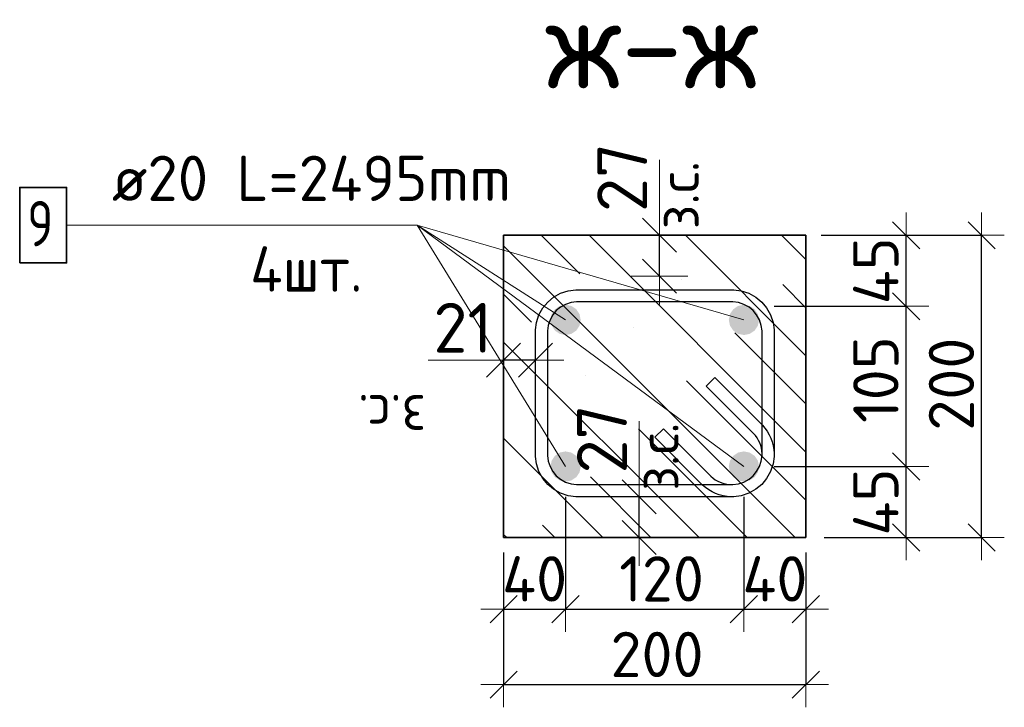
# Model space of a CAD drawing. Header units: metres. Extents: x -38 to 98, y -15 to 21.
# Tile 141 of 147: x 88.629 to 89.281, y -6.746 to -6.291. Entities that reach past the tile are written whole.
import ezdxf

# ---------------------------------------------------------------- set-up
doc = ezdxf.new("R2010")
doc.units = ezdxf.units.M
doc.header["$PDMODE"] = 65
for name, color, linetype, lineweight in [('XR$5$Арм.стержн. Хомут', 240, 'Continuous', 35), ('XR$5$Арм.стержн.горизонт. 1', 180, 'Continuous', 35), ('XR$5$Размерная линия (1)', 7, 'Continuous', 13), ('XR$5$Размерная линия_ общее', 7, 'Continuous', 13)]:
    doc.layers.add(name, color=color, linetype=linetype, lineweight=lineweight)
doc.layers.add('XR$5$Арм.стержн.Доп. Арм верхн.зоны Х', color=7, linetype='Continuous', lineweight=35, true_color=0x8c8cff)
doc.styles.add('ISOCPEUR', font='txt')
doc.dimstyles.new('DIMSTYLE_11', dxfattribs={"dimtxt": 0.033, "dimasz": 0.0375, "dimexe": 0, "dimexo": 0, "dimgap": 0.0165, "dimtad": 2, "dimdec": 0, "dimlfac": 1000, "dimrnd": 1, "dimzin": 12, "dimdsep": 46, "dimtxsty": 'ISOCPEUR', "dimblk1": 'ALL_ML_STRICH', "dimblk2": 'ALL_ML_STRICH', "dimsah": 1, "dimcen": 0, "dimclrd": 7, "dimclre": 256, "dimclrt": 7, "dimadec": 0, "dimazin": 0, "dimtfac": 1, "dimtdec": 0, "dimtix": 1, "dimtmove": 2, "dimatfit": 3, "dimfxl": 0, "dimtvp": 1.2, "dimtzin": 0, "dimlwd": 0, "dimlwe": -3, "dimarcsym": 0})
doc.dimstyles.new('DIMSTYLE_23', dxfattribs={"dimtxt": 0.03, "dimasz": 0.03, "dimexe": 0, "dimexo": 0, "dimgap": 0.015, "dimtad": 2, "dimdec": 0, "dimlfac": 1000, "dimrnd": 5, "dimzin": 12, "dimdsep": 46, "dimtxsty": 'ISOCPEUR', "dimblk1": 'ALL_ML_STRICH', "dimblk2": 'ALL_ML_STRICH', "dimsah": 1, "dimcen": 0, "dimclrd": 7, "dimclre": 256, "dimclrt": 7, "dimadec": 0, "dimazin": 0, "dimtfac": 1, "dimtdec": 0, "dimtix": 1, "dimtmove": 2, "dimatfit": 3, "dimfxl": 0, "dimtvp": 1.2, "dimtzin": 0, "dimlwd": 0, "dimlwe": -3, "dimarcsym": 0})
doc.dimstyles.new('DIMSTYLE_24', dxfattribs={"dimtxt": 0.03, "dimasz": 0.03, "dimexe": 0, "dimexo": 0, "dimgap": 0.015, "dimtad": 2, "dimdec": 0, "dimlfac": 1000, "dimrnd": 5, "dimzin": 12, "dimdsep": 46, "dimtxsty": 'ISOCPEUR', "dimblk1": 'ALL_ML_STRICH', "dimblk2": 'ALL_ML_STRICH', "dimsah": 1, "dimcen": 0, "dimclrd": 7, "dimclre": 256, "dimclrt": 7, "dimadec": 0, "dimazin": 0, "dimtfac": 1, "dimtdec": 0, "dimtix": 1, "dimtmove": 2, "dimatfit": 3, "dimfxl": 0, "dimtzin": 0, "dimlwd": 0, "dimlwe": -3, "dimarcsym": 0})

# ---------------------------------------------------------------- blocks, each defined once
blk = doc.blocks.new('ALL_ML_STRICH')
at = {"color": 0, "linetype": 'ByBlock', "lineweight": -2}
for p, q in [((0, -0.5), (0, 0.5)), ((-0.3, -0.3), (0.3, 0.3)), ((-1, 0), (0.5, 0))]:
    blk.add_line(p, q, dxfattribs=at)
blk = doc.blocks.new('*D860')
at = {"layer": 'DEFPOINTS', "color": 7, "linetype": 'Continuous', "lineweight": 13, "transparency": 33554687}
for p in [(88.97066, -6.51651), (88.97066, -6.53398), (88.94966, -6.55649)]:
    blk.add_point(p, dxfattribs=at)
at = {"layer": 'XR$5$Размерная линия_ общее', "color": 253, "linetype": 'Continuous', "lineweight": -2, "true_color": 0xa0a0a0, "transparency": 33554687}
for p, q in [((88.94966, -6.53649), (88.94966, -6.51651)), ((88.97066, -6.51651), (88.97066, -6.51651))]:
    blk.add_line(p, q, dxfattribs=at)
at = {"layer": 'XR$5$Размерная линия_ общее', "color": 7, "linetype": 'Continuous', "lineweight": -2, "transparency": 33554687}
blk.add_line((88.97066, -6.51651), (88.94966, -6.51651), dxfattribs=at)
at = {"layer": 'XR$5$Размерная линия_ общее', "color": 7, "linetype": 'Continuous', "lineweight": 13, "transparency": 33554687, "xscale": 0.0375, "yscale": 0.0375, "zscale": 0.0375}
for p, rotation in [((88.94966, -6.51651), 180), ((88.97066, -6.51651), 360)]:
    blk.add_blockref('ALL_ML_STRICH', p, dxfattribs=dict(at, rotation=rotation))
at = {"layer": 'XR$5$Размерная линия_ общее', "color": 7, "linetype": 'Continuous', "lineweight": 13, "transparency": 33554687, "insert": (88.92271, -6.49501), "char_height": 0.033, "width": 0.066, "attachment_point": 5, "style": 'ISOCPEUR'}
blk.add_mtext('\\A1;{21}', dxfattribs=at)
at = {"layer": 'XR$5$Размерная линия_ общее', "color": 7, "linetype": 'Continuous', "lineweight": 13, "transparency": 33554687, "insert": (88.89836, -6.56639), "char_height": 0.027, "width": 0.00135, "attachment_point": 1, "rotation": 180, "line_spacing_factor": 0.60241, "style": 'ISOCPEUR'}
blk.add_mtext('з.с.', dxfattribs=at)
blk = doc.blocks.new('*D861')
at = {"layer": 'DEFPOINTS', "color": 7, "linetype": 'Continuous', "lineweight": 13, "transparency": 33554687}
for p in [(89.07935, -6.6068), (89.03936, -6.6338), (89.05217, -6.6338)]:
    blk.add_point(p, dxfattribs=at)
at = {"layer": 'XR$5$Размерная линия_ общее', "color": 253, "linetype": 'Continuous', "lineweight": -2, "true_color": 0xa0a0a0, "transparency": 33554687}
for p, q in [((89.05935, -6.6068), (89.03936, -6.6068)), ((89.03936, -6.6338), (89.03936, -6.6338))]:
    blk.add_line(p, q, dxfattribs=at)
at = {"layer": 'XR$5$Размерная линия_ общее', "color": 7, "linetype": 'Continuous', "lineweight": -2, "transparency": 33554687}
blk.add_line((89.03936, -6.6338), (89.03936, -6.6068), dxfattribs=at)
at = {"layer": 'XR$5$Размерная линия_ общее', "color": 7, "linetype": 'Continuous', "lineweight": 13, "transparency": 33554687, "xscale": 0.0375, "yscale": 0.0375, "zscale": 0.0375}
for p, rotation in [((89.03936, -6.6068), 90), ((89.03936, -6.6338), 270)]:
    blk.add_blockref('ALL_ML_STRICH', p, dxfattribs=dict(at, rotation=rotation))
at = {"layer": 'XR$5$Размерная линия_ общее', "color": 7, "linetype": 'Continuous', "lineweight": 13, "transparency": 33554687, "insert": (89.01472, -6.56863), "char_height": 0.033, "width": 0.066, "attachment_point": 5, "rotation": 90, "style": 'ISOCPEUR'}
blk.add_mtext('\\A1;{27}', dxfattribs=at)
at = {"layer": 'XR$5$Размерная линия_ общее', "color": 7, "linetype": 'Continuous', "lineweight": 13, "transparency": 33554687, "insert": (89.03838, -6.60278), "char_height": 0.027, "width": 0.00135, "attachment_point": 1, "rotation": 90, "line_spacing_factor": 0.60241, "style": 'ISOCPEUR'}
blk.add_mtext('з.с.', dxfattribs=at)
blk = doc.blocks.new('*D862')
at = {"layer": 'DEFPOINTS', "color": 7, "linetype": 'Continuous', "lineweight": 13, "transparency": 33554687}
for p in [(89.09274, -6.4338), (89.05275, -6.4608), (89.06556, -6.4608)]:
    blk.add_point(p, dxfattribs=at)
at = {"layer": 'XR$5$Размерная линия_ общее', "color": 253, "linetype": 'Continuous', "lineweight": -2, "true_color": 0xa0a0a0, "transparency": 33554687}
for p, q in [((89.07274, -6.4338), (89.05275, -6.4338)), ((89.05275, -6.4608), (89.05275, -6.4608))]:
    blk.add_line(p, q, dxfattribs=at)
at = {"layer": 'XR$5$Размерная линия_ общее', "color": 7, "linetype": 'Continuous', "lineweight": -2, "transparency": 33554687}
blk.add_line((89.05275, -6.4608), (89.05275, -6.4338), dxfattribs=at)
at = {"layer": 'XR$5$Размерная линия_ общее', "color": 7, "linetype": 'Continuous', "lineweight": 13, "transparency": 33554687, "xscale": 0.0375, "yscale": 0.0375, "zscale": 0.0375}
for p, rotation in [((89.05275, -6.4338), 90), ((89.05275, -6.4608), 270)]:
    blk.add_blockref('ALL_ML_STRICH', p, dxfattribs=dict(at, rotation=rotation))
at = {"layer": 'XR$5$Размерная линия_ общее', "color": 7, "linetype": 'Continuous', "lineweight": 13, "transparency": 33554687, "insert": (89.02811, -6.39563), "char_height": 0.033, "width": 0.066, "attachment_point": 5, "rotation": 90, "style": 'ISOCPEUR'}
blk.add_mtext('\\A1;{27}', dxfattribs=at)
at = {"layer": 'XR$5$Размерная линия_ общее', "color": 7, "linetype": 'Continuous', "lineweight": 13, "transparency": 33554687, "insert": (89.05177, -6.42978), "char_height": 0.027, "width": 0.00135, "attachment_point": 1, "rotation": 90, "line_spacing_factor": 0.60241, "style": 'ISOCPEUR'}
blk.add_mtext('з.с.', dxfattribs=at)
blk = doc.blocks.new('*D863')
at = {"layer": 'DEFPOINTS', "color": 7, "linetype": 'Continuous', "lineweight": 13, "transparency": 33554687}
for p in [(89.10866, -6.5868), (89.14966, -6.6338), (89.21595, -6.6338)]:
    blk.add_point(p, dxfattribs=at)
at = {"layer": 'XR$5$Размерная линия (1)', "color": 9, "linetype": 'Continuous', "lineweight": -2, "true_color": 0xc7c7c7, "transparency": 33554687}
for p, q in [((89.12866, -6.5868), (89.21595, -6.5868)), ((89.16966, -6.6338), (89.21595, -6.6338))]:
    blk.add_line(p, q, dxfattribs=at)
at = {"layer": 'XR$5$Размерная линия (1)', "color": 7, "linetype": 'Continuous', "lineweight": -2, "transparency": 33554687}
blk.add_line((89.21595, -6.6338), (89.21595, -6.5868), dxfattribs=at)
at = {"layer": 'XR$5$Размерная линия (1)', "color": 7, "linetype": 'Continuous', "lineweight": 13, "transparency": 33554687, "xscale": 0.03, "yscale": 0.03, "zscale": 0.03}
for p, rotation in [((89.21595, -6.5868), 90), ((89.21595, -6.6338), 270)]:
    blk.add_blockref('ALL_ML_STRICH', p, dxfattribs=dict(at, rotation=rotation))
at = {"layer": 'XR$5$Размерная линия (1)', "color": 7, "linetype": 'Continuous', "lineweight": 13, "transparency": 33554687, "insert": (89.19595, -6.6103), "char_height": 0.03, "width": 0.06, "attachment_point": 5, "rotation": 90, "style": 'ISOCPEUR'}
blk.add_mtext('\\A1;{45}', dxfattribs=at)
blk = doc.blocks.new('*D864')
at = {"layer": 'DEFPOINTS', "color": 7, "linetype": 'Continuous', "lineweight": 13, "transparency": 33554687}
for p in [(89.10866, -6.4808), (89.10866, -6.5868), (89.21595, -6.5868)]:
    blk.add_point(p, dxfattribs=at)
at = {"layer": 'XR$5$Размерная линия (1)', "color": 9, "linetype": 'Continuous', "lineweight": -2, "true_color": 0xc7c7c7, "transparency": 33554687}
for p, q in [((89.12866, -6.4808), (89.21595, -6.4808)), ((89.12866, -6.5868), (89.21595, -6.5868))]:
    blk.add_line(p, q, dxfattribs=at)
at = {"layer": 'XR$5$Размерная линия (1)', "color": 7, "linetype": 'Continuous', "lineweight": -2, "transparency": 33554687}
blk.add_line((89.21595, -6.5868), (89.21595, -6.4808), dxfattribs=at)
at = {"layer": 'XR$5$Размерная линия (1)', "color": 7, "linetype": 'Continuous', "lineweight": 13, "transparency": 33554687, "xscale": 0.03, "yscale": 0.03, "zscale": 0.03}
for p, rotation in [((89.21595, -6.4808), 90), ((89.21595, -6.5868), 270)]:
    blk.add_blockref('ALL_ML_STRICH', p, dxfattribs=dict(at, rotation=rotation))
at = {"layer": 'XR$5$Размерная линия (1)', "color": 7, "linetype": 'Continuous', "lineweight": 13, "transparency": 33554687, "insert": (89.19595, -6.5293), "char_height": 0.03, "width": 0.09, "attachment_point": 5, "rotation": 90, "style": 'ISOCPEUR'}
blk.add_mtext('\\A1;{105}', dxfattribs=at)
blk = doc.blocks.new('*D865')
at = {"layer": 'DEFPOINTS', "color": 7, "linetype": 'Continuous', "lineweight": 13, "transparency": 33554687}
for p in [(89.14966, -6.4338), (89.10866, -6.4808), (89.21595, -6.4808)]:
    blk.add_point(p, dxfattribs=at)
at = {"layer": 'XR$5$Размерная линия (1)', "color": 9, "linetype": 'Continuous', "lineweight": -2, "true_color": 0xc7c7c7, "transparency": 33554687}
for p, q in [((89.16966, -6.4338), (89.21595, -6.4338)), ((89.12866, -6.4808), (89.21595, -6.4808))]:
    blk.add_line(p, q, dxfattribs=at)
at = {"layer": 'XR$5$Размерная линия (1)', "color": 7, "linetype": 'Continuous', "lineweight": -2, "transparency": 33554687}
blk.add_line((89.21595, -6.4808), (89.21595, -6.4338), dxfattribs=at)
at = {"layer": 'XR$5$Размерная линия (1)', "color": 7, "linetype": 'Continuous', "lineweight": 13, "transparency": 33554687, "xscale": 0.03, "yscale": 0.03, "zscale": 0.03}
for p, rotation in [((89.21595, -6.4338), 90), ((89.21595, -6.4808), 270)]:
    blk.add_blockref('ALL_ML_STRICH', p, dxfattribs=dict(at, rotation=rotation))
at = {"layer": 'XR$5$Размерная линия (1)', "color": 7, "linetype": 'Continuous', "lineweight": 13, "transparency": 33554687, "insert": (89.19595, -6.4573), "char_height": 0.03, "width": 0.06, "attachment_point": 5, "rotation": 90, "style": 'ISOCPEUR'}
blk.add_mtext('\\A1;{45}', dxfattribs=at)
blk = doc.blocks.new('*D866')
at = {"layer": 'DEFPOINTS', "color": 7, "linetype": 'Continuous', "lineweight": 13, "transparency": 33554687}
for p in [(88.99066, -6.5868), (88.94966, -6.6338), (88.94966, -6.68114)]:
    blk.add_point(p, dxfattribs=at)
at = {"layer": 'XR$5$Размерная линия (1)', "color": 9, "linetype": 'Continuous', "lineweight": -2, "true_color": 0xc7c7c7, "transparency": 33554687}
for p, q in [((88.99066, -6.6068), (88.99066, -6.68114)), ((88.94966, -6.6538), (88.94966, -6.68114))]:
    blk.add_line(p, q, dxfattribs=at)
at = {"layer": 'XR$5$Размерная линия (1)', "color": 7, "linetype": 'Continuous', "lineweight": -2, "transparency": 33554687}
blk.add_line((88.94966, -6.68114), (88.99066, -6.68114), dxfattribs=at)
at = {"layer": 'XR$5$Размерная линия (1)', "color": 7, "linetype": 'Continuous', "lineweight": 13, "transparency": 33554687, "xscale": 0.03, "yscale": 0.03, "zscale": 0.03, "rotation": 180}
blk.add_blockref('ALL_ML_STRICH', (88.94966, -6.68114), dxfattribs=at)
at = {"layer": 'XR$5$Размерная линия (1)', "color": 7, "linetype": 'Continuous', "lineweight": 13, "transparency": 33554687, "xscale": 0.03, "yscale": 0.03, "zscale": 0.03}
blk.add_blockref('ALL_ML_STRICH', (88.99066, -6.68114), dxfattribs=at)
at = {"layer": 'XR$5$Размерная линия (1)', "color": 7, "linetype": 'Continuous', "lineweight": 13, "transparency": 33554687, "insert": (88.97016, -6.66114), "char_height": 0.03, "width": 0.06, "attachment_point": 5, "style": 'ISOCPEUR'}
blk.add_mtext('\\A1;{40}', dxfattribs=at)
blk = doc.blocks.new('*D867')
at = {"layer": 'DEFPOINTS', "color": 7, "linetype": 'Continuous', "lineweight": 13, "transparency": 33554687}
for p in [(88.99066, -6.5868), (89.10866, -6.5868), (88.99066, -6.68114)]:
    blk.add_point(p, dxfattribs=at)
at = {"layer": 'XR$5$Размерная линия (1)', "color": 9, "linetype": 'Continuous', "lineweight": -2, "true_color": 0xc7c7c7, "transparency": 33554687}
for p, q in [((88.99066, -6.6068), (88.99066, -6.68114)), ((89.10866, -6.6068), (89.10866, -6.68114))]:
    blk.add_line(p, q, dxfattribs=at)
at = {"layer": 'XR$5$Размерная линия (1)', "color": 7, "linetype": 'Continuous', "lineweight": -2, "transparency": 33554687}
blk.add_line((88.99066, -6.68114), (89.10866, -6.68114), dxfattribs=at)
at = {"layer": 'XR$5$Размерная линия (1)', "color": 7, "linetype": 'Continuous', "lineweight": 13, "transparency": 33554687, "xscale": 0.03, "yscale": 0.03, "zscale": 0.03, "rotation": 180}
blk.add_blockref('ALL_ML_STRICH', (88.99066, -6.68114), dxfattribs=at)
at = {"layer": 'XR$5$Размерная линия (1)', "color": 7, "linetype": 'Continuous', "lineweight": 13, "transparency": 33554687, "xscale": 0.03, "yscale": 0.03, "zscale": 0.03}
blk.add_blockref('ALL_ML_STRICH', (89.10866, -6.68114), dxfattribs=at)
at = {"layer": 'XR$5$Размерная линия (1)', "color": 7, "linetype": 'Continuous', "lineweight": 13, "transparency": 33554687, "insert": (89.05416, -6.66114), "char_height": 0.03, "width": 0.09, "attachment_point": 5, "style": 'ISOCPEUR'}
blk.add_mtext('\\A1;{120}', dxfattribs=at)
blk = doc.blocks.new('*D868')
at = {"layer": 'DEFPOINTS', "color": 7, "linetype": 'Continuous', "lineweight": 13, "transparency": 33554687}
for p in [(89.10866, -6.5868), (89.14966, -6.6338), (89.10866, -6.68114)]:
    blk.add_point(p, dxfattribs=at)
at = {"layer": 'XR$5$Размерная линия (1)', "color": 9, "linetype": 'Continuous', "lineweight": -2, "true_color": 0xc7c7c7, "transparency": 33554687}
for p, q in [((89.10866, -6.6068), (89.10866, -6.68114)), ((89.14966, -6.6538), (89.14966, -6.68114))]:
    blk.add_line(p, q, dxfattribs=at)
at = {"layer": 'XR$5$Размерная линия (1)', "color": 7, "linetype": 'Continuous', "lineweight": -2, "transparency": 33554687}
blk.add_line((89.10866, -6.68114), (89.14966, -6.68114), dxfattribs=at)
at = {"layer": 'XR$5$Размерная линия (1)', "color": 7, "linetype": 'Continuous', "lineweight": 13, "transparency": 33554687, "xscale": 0.03, "yscale": 0.03, "zscale": 0.03, "rotation": 180}
blk.add_blockref('ALL_ML_STRICH', (89.10866, -6.68114), dxfattribs=at)
at = {"layer": 'XR$5$Размерная линия (1)', "color": 7, "linetype": 'Continuous', "lineweight": 13, "transparency": 33554687, "xscale": 0.03, "yscale": 0.03, "zscale": 0.03}
blk.add_blockref('ALL_ML_STRICH', (89.14966, -6.68114), dxfattribs=at)
at = {"layer": 'XR$5$Размерная линия (1)', "color": 7, "linetype": 'Continuous', "lineweight": 13, "transparency": 33554687, "insert": (89.12916, -6.66114), "char_height": 0.03, "width": 0.06, "attachment_point": 5, "style": 'ISOCPEUR'}
blk.add_mtext('\\A1;{40}', dxfattribs=at)
blk = doc.blocks.new('*D869')
at = {"layer": 'DEFPOINTS', "color": 7, "linetype": 'Continuous', "lineweight": 13, "transparency": 33554687}
for p in [(88.94966, -6.6338), (89.14966, -6.6338), (88.94966, -6.73114)]:
    blk.add_point(p, dxfattribs=at)
at = {"layer": 'XR$5$Размерная линия (1)', "color": 9, "linetype": 'Continuous', "lineweight": -2, "true_color": 0xc7c7c7, "transparency": 33554687}
for p, q in [((88.94966, -6.6438), (88.94966, -6.73114)), ((89.14966, -6.6438), (89.14966, -6.73114))]:
    blk.add_line(p, q, dxfattribs=at)
at = {"layer": 'XR$5$Размерная линия (1)', "color": 7, "linetype": 'Continuous', "lineweight": -2, "transparency": 33554687}
blk.add_line((88.94966, -6.73114), (89.14966, -6.73114), dxfattribs=at)
at = {"layer": 'XR$5$Размерная линия (1)', "color": 7, "linetype": 'Continuous', "lineweight": 13, "transparency": 33554687, "xscale": 0.03, "yscale": 0.03, "zscale": 0.03, "rotation": 180}
blk.add_blockref('ALL_ML_STRICH', (88.94966, -6.73114), dxfattribs=at)
at = {"layer": 'XR$5$Размерная линия (1)', "color": 7, "linetype": 'Continuous', "lineweight": 13, "transparency": 33554687, "xscale": 0.03, "yscale": 0.03, "zscale": 0.03}
blk.add_blockref('ALL_ML_STRICH', (89.14966, -6.73114), dxfattribs=at)
at = {"layer": 'XR$5$Размерная линия (1)', "color": 7, "linetype": 'Continuous', "lineweight": 13, "transparency": 33554687, "insert": (89.05116, -6.71114), "char_height": 0.03, "width": 0.09, "attachment_point": 5, "style": 'ISOCPEUR'}
blk.add_mtext('\\A1;{200}', dxfattribs=at)
blk = doc.blocks.new('*D870')
at = {"layer": 'DEFPOINTS', "color": 7, "linetype": 'Continuous', "lineweight": 13, "transparency": 33554687}
for p in [(89.14966, -6.4338), (89.1518, -6.6338), (89.26595, -6.6338)]:
    blk.add_point(p, dxfattribs=at)
at = {"layer": 'XR$5$Размерная линия (1)', "color": 9, "linetype": 'Continuous', "lineweight": -2, "true_color": 0xc7c7c7, "transparency": 33554687}
for p, q in [((89.15966, -6.4338), (89.26595, -6.4338)), ((89.1618, -6.6338), (89.26595, -6.6338))]:
    blk.add_line(p, q, dxfattribs=at)
at = {"layer": 'XR$5$Размерная линия (1)', "color": 7, "linetype": 'Continuous', "lineweight": -2, "transparency": 33554687}
blk.add_line((89.26595, -6.6338), (89.26595, -6.4338), dxfattribs=at)
at = {"layer": 'XR$5$Размерная линия (1)', "color": 7, "linetype": 'Continuous', "lineweight": 13, "transparency": 33554687, "xscale": 0.03, "yscale": 0.03, "zscale": 0.03}
for p, rotation in [((89.26595, -6.4338), 90), ((89.26595, -6.6338), 270)]:
    blk.add_blockref('ALL_ML_STRICH', p, dxfattribs=dict(at, rotation=rotation))
at = {"layer": 'XR$5$Размерная линия (1)', "color": 7, "linetype": 'Continuous', "lineweight": 13, "transparency": 33554687, "insert": (89.24595, -6.5323), "char_height": 0.03, "width": 0.09, "attachment_point": 5, "rotation": 90, "style": 'ISOCPEUR'}
blk.add_mtext('\\A1;{200}', dxfattribs=at)

msp = doc.modelspace()

# ---------------------------------------------------------------- hatches: boundary and pattern name
at = {"linetype": 'Continuous', "lineweight": 13, "transparency": 33554687}
h = msp.add_hatch(dxfattribs=at)
h.set_pattern_fill('__________540', scale=0.015, style=0, pattern_type=2)
h.set_pattern_definition([(135, (0, 0), (-0.031819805, -0.031819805), [0.4, -0.05, 0, -0.05]), (135, (-0.01591, -0.01591), (-0.031819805, -0.031819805), [0.8, -0.1, 0.1, -0.1])])
h.paths.add_polyline_path([(89.14966, -6.4338), (88.94966, -6.4338), (88.94966, -6.6338), (89.14966, -6.6338)], flags=0)
at = {"layer": 'XR$5$Арм.стержн.Доп. Арм верхн.зоны Х', "linetype": 'Continuous', "lineweight": 50, "transparency": 33554687}
for points in [[(89.00066, -6.4898), (88.9999, -6.48597), (88.99773, -6.48273), (88.99448, -6.48056), (88.99066, -6.4798), (88.98683, -6.48056), (88.98359, -6.48273), (88.98142, -6.48597), (88.98066, -6.4898), (88.98142, -6.49362), (88.98359, -6.49687), (88.98683, -6.49903), (88.99066, -6.4998), (88.99448, -6.49903), (88.99773, -6.49687), (88.9999, -6.49362)], [(89.11866, -6.4898), (89.1179, -6.48597), (89.11573, -6.48273), (89.11248, -6.48056), (89.10866, -6.4798), (89.10483, -6.48056), (89.10159, -6.48273), (89.09942, -6.48597), (89.09866, -6.4898), (89.09942, -6.49362), (89.10159, -6.49687), (89.10483, -6.49903), (89.10866, -6.4998), (89.11248, -6.49903), (89.11573, -6.49687), (89.1179, -6.49362)], [(89.00066, -6.5868), (88.9999, -6.58297), (88.99773, -6.57973), (88.99448, -6.57756), (88.99066, -6.5768), (88.98683, -6.57756), (88.98359, -6.57973), (88.98142, -6.58297), (88.98066, -6.5868), (88.98142, -6.59062), (88.98359, -6.59387), (88.98683, -6.59604), (88.99066, -6.5968), (88.99448, -6.59604), (88.99773, -6.59387), (88.9999, -6.59062)], [(89.11866, -6.5868), (89.1179, -6.58297), (89.11573, -6.57973), (89.11248, -6.57756), (89.10866, -6.5768), (89.10483, -6.57756), (89.10159, -6.57973), (89.09942, -6.58297), (89.09866, -6.5868), (89.09942, -6.59062), (89.10159, -6.59387), (89.10483, -6.59604), (89.10866, -6.5968), (89.11248, -6.59604), (89.11573, -6.59387), (89.1179, -6.59062)]]:
    msp.add_hatch(color=7, dxfattribs=at).paths.add_polyline_path(points)

# ---------------------------------------------------------------- linework, layer by layer
at = {"color": 7, "linetype": 'Continuous', "lineweight": 13, "transparency": 33554687}
for p, q in [((89.05275, -6.4338), (89.05275, -6.3838)), ((88.94966, -6.51651), (88.89966, -6.51651)), ((89.03936, -6.6068), (89.03936, -6.5568))]:
    msp.add_line(p, q, dxfattribs=at)
at = {"color": 7, "linetype": 'Continuous', "lineweight": 35, "transparency": 33554687}
for p, q in [((88.94966, -6.4338), (88.94966, -6.6338)), ((89.14966, -6.4338), (88.94966, -6.4338)), ((89.14966, -6.6338), (89.14966, -6.4338)), ((88.94966, -6.6338), (89.14966, -6.6338))]:
    msp.add_line(p, q, dxfattribs=at)
at = {"layer": 'XR$5$Арм.стержн. Хомут', "color": 40, "linetype": 'Continuous', "lineweight": 25, "transparency": 33554687}
msp.add_lwpolyline([(89.0554, -6.56183), (89.08679, -6.59321), (89.08821, -6.59444), (89.08973, -6.59554), (89.09134, -6.59649), (89.093, -6.59727), (89.09473, -6.59789), (89.09654, -6.59836), (89.09839, -6.59866), (89.10027, -6.5988), (89.10143, -6.5988), (89.10504, -6.59829), (89.1087, -6.59709), (89.11206, -6.59521), (89.11479, -6.59293), (89.11707, -6.5902), (89.11895, -6.58684), (89.12015, -6.58318), (89.12066, -6.57957), (89.12066, -6.49703), (89.12015, -6.49341), (89.11895, -6.48975), (89.11707, -6.48639), (89.11479, -6.48367), (89.11206, -6.48139), (89.1087, -6.47951), (89.10504, -6.4783), (89.10143, -6.4778), (88.99789, -6.4778), (88.99427, -6.4783), (88.99061, -6.47951), (88.98726, -6.48139), (88.98453, -6.48367), (88.98225, -6.48639), (88.98037, -6.48975), (88.97916, -6.49341), (88.97866, -6.49703), (88.97866, -6.57957), (88.97916, -6.58318), (88.98037, -6.58684), (88.98225, -6.5902), (88.98453, -6.59293), (88.98726, -6.59521), (88.99061, -6.59709), (88.99427, -6.59829), (88.99789, -6.5988), (89.10143, -6.5988), (89.10504, -6.59829), (89.1087, -6.59709), (89.11206, -6.59521), (89.11479, -6.59293), (89.11707, -6.5902), (89.11895, -6.58684), (89.12015, -6.58318), (89.12066, -6.57957), (89.12066, -6.57841), (89.12052, -6.57653), (89.12022, -6.57468), (89.11975, -6.57287), (89.11913, -6.57114), (89.11835, -6.56948), (89.1174, -6.56787), (89.1163, -6.56635), (89.11507, -6.56492), (89.08369, -6.53354), (89.08934, -6.52788), (89.12093, -6.55947), (89.12258, -6.56137), (89.12411, -6.56349), (89.12544, -6.56575), (89.12653, -6.56808), (89.1274, -6.5705), (89.12806, -6.57303), (89.12848, -6.57561), (89.12866, -6.57813), (89.12866, -6.58012), (89.12798, -6.585), (89.1263, -6.59008), (89.12368, -6.59476), (89.12047, -6.59861), (89.11662, -6.60182), (89.11194, -6.60444), (89.10686, -6.60612), (89.10198, -6.6068), (88.99733, -6.6068), (88.99245, -6.60612), (88.98737, -6.60444), (88.9827, -6.60182), (88.97885, -6.59861), (88.97563, -6.59476), (88.97301, -6.59008), (88.97134, -6.585), (88.97066, -6.58012), (88.97066, -6.49647), (88.97134, -6.49159), (88.97301, -6.48651), (88.97563, -6.48184), (88.97885, -6.47799), (88.9827, -6.47477), (88.98737, -6.47215), (88.99245, -6.47048), (88.99733, -6.4698), (89.10198, -6.4698), (89.10686, -6.47048), (89.11194, -6.47215), (89.11662, -6.47477), (89.12047, -6.47799), (89.12368, -6.48184), (89.1263, -6.48651), (89.12798, -6.49159), (89.12866, -6.49647), (89.12866, -6.58012), (89.12798, -6.585), (89.1263, -6.59008), (89.12368, -6.59476), (89.12047, -6.59861), (89.11662, -6.60182), (89.11194, -6.60444), (89.10686, -6.60612), (89.10198, -6.6068), (89.09999, -6.6068), (89.09747, -6.60662), (89.09489, -6.6062), (89.09236, -6.60554), (89.08994, -6.60467), (89.08761, -6.60358), (89.08535, -6.60225), (89.08324, -6.60072), (89.08133, -6.59906), (89.04974, -6.56748), (89.0554, -6.56183)], dxfattribs=at)
msp.add_lwpolyline([(89.0554, -6.56183), (89.08679, -6.59321), (89.08821, -6.59444), (89.08973, -6.59554), (89.09134, -6.59649), (89.093, -6.59727), (89.09473, -6.59789), (89.09654, -6.59836), (89.09839, -6.59866), (89.10027, -6.5988), (89.10143, -6.5988), (89.10504, -6.59829), (89.1087, -6.59709), (89.11206, -6.59521), (89.11479, -6.59293), (89.11707, -6.5902), (89.11895, -6.58684), (89.12015, -6.58318), (89.12066, -6.57957), (89.12066, -6.49703), (89.12015, -6.49341), (89.11895, -6.48975), (89.11707, -6.48639), (89.11479, -6.48367), (89.11206, -6.48139), (89.1087, -6.47951), (89.10504, -6.4783), (89.10143, -6.4778), (88.99789, -6.4778), (88.99427, -6.4783), (88.99061, -6.47951), (88.98726, -6.48139), (88.98453, -6.48367), (88.98225, -6.48639), (88.98037, -6.48975), (88.97916, -6.49341), (88.97866, -6.49703), (88.97866, -6.57957), (88.97916, -6.58318), (88.98037, -6.58684), (88.98225, -6.5902), (88.98453, -6.59293), (88.98726, -6.59521), (88.99061, -6.59709), (88.99427, -6.59829), (88.99789, -6.5988), (89.10143, -6.5988), (89.10504, -6.59829), (89.1087, -6.59709), (89.11206, -6.59521), (89.11479, -6.59293), (89.11707, -6.5902), (89.11895, -6.58684), (89.12015, -6.58318), (89.12066, -6.57957), (89.12066, -6.57841), (89.12052, -6.57653), (89.12022, -6.57468), (89.11975, -6.57287), (89.11913, -6.57114), (89.11835, -6.56948), (89.1174, -6.56787), (89.1163, -6.56635), (89.11507, -6.56492), (89.08369, -6.53354), (89.08934, -6.52788), (89.12093, -6.55947), (89.12258, -6.56137), (89.12411, -6.56349), (89.12544, -6.56575), (89.12653, -6.56808), (89.1274, -6.5705), (89.12806, -6.57303), (89.12848, -6.57561), (89.12866, -6.57813), (89.12866, -6.58012), (89.12798, -6.585), (89.1263, -6.59008), (89.12368, -6.59476), (89.12047, -6.59861), (89.11662, -6.60182), (89.11194, -6.60444), (89.10686, -6.60612), (89.10198, -6.6068), (88.99733, -6.6068), (88.99245, -6.60612), (88.98737, -6.60444), (88.9827, -6.60182), (88.97885, -6.59861), (88.97563, -6.59476), (88.97301, -6.59008), (88.97134, -6.585), (88.97066, -6.58012), (88.97066, -6.49647), (88.97134, -6.49159), (88.97301, -6.48651), (88.97563, -6.48184), (88.97885, -6.47799), (88.9827, -6.47477), (88.98737, -6.47215), (88.99245, -6.47048), (88.99733, -6.4698), (89.10198, -6.4698), (89.10686, -6.47048), (89.11194, -6.47215), (89.11662, -6.47477), (89.12047, -6.47799), (89.12368, -6.48184), (89.1263, -6.48651), (89.12798, -6.49159), (89.12866, -6.49647), (89.12866, -6.58012), (89.12798, -6.585), (89.1263, -6.59008), (89.12368, -6.59476), (89.12047, -6.59861), (89.11662, -6.60182), (89.11194, -6.60444), (89.10686, -6.60612), (89.10198, -6.6068), (89.09999, -6.6068), (89.09747, -6.60662), (89.09489, -6.6062), (89.09236, -6.60554), (89.08994, -6.60467), (89.08761, -6.60358), (89.08535, -6.60225), (89.08324, -6.60072), (89.08133, -6.59906), (89.04974, -6.56748), (89.0554, -6.56183)], dxfattribs=at)
msp.add_lwpolyline([(89.0554, -6.56183), (89.08679, -6.59321), (89.08821, -6.59444), (89.08973, -6.59554), (89.09134, -6.59649), (89.093, -6.59727), (89.09473, -6.59789), (89.09654, -6.59836), (89.09839, -6.59866), (89.10027, -6.5988), (89.10143, -6.5988), (89.10504, -6.59829), (89.1087, -6.59709), (89.11206, -6.59521), (89.11479, -6.59293), (89.11707, -6.5902), (89.11895, -6.58684), (89.12015, -6.58318), (89.12066, -6.57957), (89.12066, -6.49703), (89.12015, -6.49341), (89.11895, -6.48975), (89.11707, -6.48639), (89.11479, -6.48367), (89.11206, -6.48139), (89.1087, -6.47951), (89.10504, -6.4783), (89.10143, -6.4778), (88.99789, -6.4778), (88.99427, -6.4783), (88.99061, -6.47951), (88.98726, -6.48139), (88.98453, -6.48367), (88.98225, -6.48639), (88.98037, -6.48975), (88.97916, -6.49341), (88.97866, -6.49703), (88.97866, -6.57957), (88.97916, -6.58318), (88.98037, -6.58684), (88.98225, -6.5902), (88.98453, -6.59293), (88.98726, -6.59521), (88.99061, -6.59709), (88.99427, -6.59829), (88.99789, -6.5988), (89.10143, -6.5988), (89.10504, -6.59829), (89.1087, -6.59709), (89.11206, -6.59521), (89.11479, -6.59293), (89.11707, -6.5902), (89.11895, -6.58684), (89.12015, -6.58318), (89.12066, -6.57957), (89.12066, -6.57841), (89.12052, -6.57653), (89.12022, -6.57468), (89.11975, -6.57287), (89.11913, -6.57114), (89.11835, -6.56948), (89.1174, -6.56787), (89.1163, -6.56635), (89.11507, -6.56492), (89.08369, -6.53354), (89.08934, -6.52788), (89.12093, -6.55947), (89.12258, -6.56137), (89.12411, -6.56349), (89.12544, -6.56575), (89.12653, -6.56808), (89.1274, -6.5705), (89.12806, -6.57303), (89.12848, -6.57561), (89.12866, -6.57813), (89.12866, -6.58012), (89.12798, -6.585), (89.1263, -6.59008), (89.12368, -6.59476), (89.12047, -6.59861), (89.11662, -6.60182), (89.11194, -6.60444), (89.10686, -6.60612), (89.10198, -6.6068), (88.99733, -6.6068), (88.99245, -6.60612), (88.98737, -6.60444), (88.9827, -6.60182), (88.97885, -6.59861), (88.97563, -6.59476), (88.97301, -6.59008), (88.97134, -6.585), (88.97066, -6.58012), (88.97066, -6.49647), (88.97134, -6.49159), (88.97301, -6.48651), (88.97563, -6.48184), (88.97885, -6.47799), (88.9827, -6.47477), (88.98737, -6.47215), (88.99245, -6.47048), (88.99733, -6.4698), (89.10198, -6.4698), (89.10686, -6.47048), (89.11194, -6.47215), (89.11662, -6.47477), (89.12047, -6.47799), (89.12368, -6.48184), (89.1263, -6.48651), (89.12798, -6.49159), (89.12866, -6.49647), (89.12866, -6.58012), (89.12798, -6.585), (89.1263, -6.59008), (89.12368, -6.59476), (89.12047, -6.59861), (89.11662, -6.60182), (89.11194, -6.60444), (89.10686, -6.60612), (89.10198, -6.6068), (89.09999, -6.6068), (89.09747, -6.60662), (89.09489, -6.6062), (89.09236, -6.60554), (89.08994, -6.60467), (89.08761, -6.60358), (89.08535, -6.60225), (89.08324, -6.60072), (89.08133, -6.59906), (89.04974, -6.56748), (89.0554, -6.56183)], dxfattribs=at)
msp.add_lwpolyline([(89.0554, -6.56183), (89.08679, -6.59321), (89.08821, -6.59444), (89.08973, -6.59554), (89.09134, -6.59649), (89.093, -6.59727), (89.09473, -6.59789), (89.09654, -6.59836), (89.09839, -6.59866), (89.10027, -6.5988), (89.10143, -6.5988), (89.10504, -6.59829), (89.1087, -6.59709), (89.11206, -6.59521), (89.11479, -6.59293), (89.11707, -6.5902), (89.11895, -6.58684), (89.12015, -6.58318), (89.12066, -6.57957), (89.12066, -6.49703), (89.12015, -6.49341), (89.11895, -6.48975), (89.11707, -6.48639), (89.11479, -6.48367), (89.11206, -6.48139), (89.1087, -6.47951), (89.10504, -6.4783), (89.10143, -6.4778), (88.99789, -6.4778), (88.99427, -6.4783), (88.99061, -6.47951), (88.98726, -6.48139), (88.98453, -6.48367), (88.98225, -6.48639), (88.98037, -6.48975), (88.97916, -6.49341), (88.97866, -6.49703), (88.97866, -6.57957), (88.97916, -6.58318), (88.98037, -6.58684), (88.98225, -6.5902), (88.98453, -6.59293), (88.98726, -6.59521), (88.99061, -6.59709), (88.99427, -6.59829), (88.99789, -6.5988), (89.10143, -6.5988), (89.10504, -6.59829), (89.1087, -6.59709), (89.11206, -6.59521), (89.11479, -6.59293), (89.11707, -6.5902), (89.11895, -6.58684), (89.12015, -6.58318), (89.12066, -6.57957), (89.12066, -6.57841), (89.12052, -6.57653), (89.12022, -6.57468), (89.11975, -6.57287), (89.11913, -6.57114), (89.11835, -6.56948), (89.1174, -6.56787), (89.1163, -6.56635), (89.11507, -6.56492), (89.08369, -6.53354), (89.08934, -6.52788), (89.12093, -6.55947), (89.12258, -6.56137), (89.12411, -6.56349), (89.12544, -6.56575), (89.12653, -6.56808), (89.1274, -6.5705), (89.12806, -6.57303), (89.12848, -6.57561), (89.12866, -6.57813), (89.12866, -6.58012), (89.12798, -6.585), (89.1263, -6.59008), (89.12368, -6.59476), (89.12047, -6.59861), (89.11662, -6.60182), (89.11194, -6.60444), (89.10686, -6.60612), (89.10198, -6.6068), (88.99733, -6.6068), (88.99245, -6.60612), (88.98737, -6.60444), (88.9827, -6.60182), (88.97885, -6.59861), (88.97563, -6.59476), (88.97301, -6.59008), (88.97134, -6.585), (88.97066, -6.58012), (88.97066, -6.49647), (88.97134, -6.49159), (88.97301, -6.48651), (88.97563, -6.48184), (88.97885, -6.47799), (88.9827, -6.47477), (88.98737, -6.47215), (88.99245, -6.47048), (88.99733, -6.4698), (89.10198, -6.4698), (89.10686, -6.47048), (89.11194, -6.47215), (89.11662, -6.47477), (89.12047, -6.47799), (89.12368, -6.48184), (89.1263, -6.48651), (89.12798, -6.49159), (89.12866, -6.49647), (89.12866, -6.58012), (89.12798, -6.585), (89.1263, -6.59008), (89.12368, -6.59476), (89.12047, -6.59861), (89.11662, -6.60182), (89.11194, -6.60444), (89.10686, -6.60612), (89.10198, -6.6068), (89.09999, -6.6068), (89.09747, -6.60662), (89.09489, -6.6062), (89.09236, -6.60554), (89.08994, -6.60467), (89.08761, -6.60358), (89.08535, -6.60225), (89.08324, -6.60072), (89.08133, -6.59906), (89.04974, -6.56748), (89.0554, -6.56183)], dxfattribs=at)
at = {"layer": 'XR$5$Арм.стержн.горизонт. 1', "color": 7, "linetype": 'Continuous', "lineweight": 13, "transparency": 33554687}
for p, q in [((88.66044, -6.42708), (88.89244, -6.42708)), ((88.89244, -6.42708), (89.10866, -6.5868)), ((88.89244, -6.42708), (88.99066, -6.5868)), ((88.89244, -6.42708), (89.10866, -6.4898)), ((88.89244, -6.42708), (88.99066, -6.4898))]:
    msp.add_line(p, q, dxfattribs=at)
at = {"layer": 'XR$5$Арм.стержн.горизонт. 1', "color": 7, "linetype": 'Continuous', "lineweight": 35, "transparency": 33554687}
msp.add_lwpolyline([(88.62944, -6.45208), (88.66044, -6.45208), (88.66044, -6.40208), (88.62944, -6.40208), (88.62944, -6.45208)], dxfattribs=at)

# ---------------------------------------------------------------- texts
at = {"color": 7, "linetype": 'Continuous', "lineweight": 13, "transparency": 33554687, "insert": (89.04773, -6.30673), "char_height": 0.06, "width": 0.1777778, "attachment_point": 5, "style": 'ISOCPEUR'}
msp.add_mtext('\\A1;{\\fISOCPEUR|i0|b0;\\H0.060000;\\W1.000000;\\C7;ж-ж}\\P', dxfattribs=at)
at = {"layer": 'XR$5$Арм.стержн.горизонт. 1', "color": 7, "linetype": 'Continuous', "lineweight": 25, "transparency": 33554687, "char_height": 0.03, "attachment_point": 7, "style": 'ISOCPEUR'}
for s, insert, width in [('\\W0.98;ø20 L=2495mm ', (88.69044, -6.41108), 0.3025535), ('\\W0.78;9', (88.63444, -6.44108), 0.0326407), ('\\W0.95;4шт. ', (88.78194, -6.47108), 0.1191575)]:
    msp.add_mtext(s, dxfattribs=dict(at, insert=insert, width=width))

# ---------------------------------------------------------------- dimensions: what is measured, and where the dimension line sits
at = {"layer": 'XR$5$Размерная линия (1)', "color": 7, "linetype": 'Continuous', "lineweight": 13, "transparency": 33554687}
for base, p1, p2, dimstyle, picture, middle in [((89.21595, -6.4338), (89.12866, -6.4808), (89.16966, -6.4338), 'DIMSTYLE_23', '*D865', (89.19595, -6.4573)), ((89.26595, -6.4338), (89.1618, -6.6338), (89.15966, -6.4338), 'DIMSTYLE_24', '*D870', (89.24595, -6.5323)), ((89.21595, -6.4808), (89.12866, -6.5868), (89.12866, -6.4808), 'DIMSTYLE_24', '*D864', (89.19595, -6.5293)), ((89.21595, -6.5868), (89.16966, -6.6338), (89.12866, -6.5868), 'DIMSTYLE_23', '*D863', (89.19595, -6.6103))]:
    dim = msp.add_linear_dim(base=base, p1=p1, p2=p2, angle=90, dimstyle=dimstyle, override={"dimpost": '<>', "dimclrd": 7, "dimclre": 9, "dimclrt": 7, "dimlwd": 0, "dimlwe": 65533}, dxfattribs=at)
    dim.commit()
    dim.dimension.update_dxf_attribs({"geometry": picture, "text_midpoint": middle, "dimtype": 160})
for base, p1, p2, dimstyle, picture, middle in [((88.99066, -6.68114), (88.94966, -6.6538), (88.99066, -6.6068), 'DIMSTYLE_23', '*D866', (88.97016, -6.66114)), ((89.10866, -6.68114), (88.99066, -6.6068), (89.10866, -6.6068), 'DIMSTYLE_24', '*D867', (89.05416, -6.66114)), ((89.14966, -6.68114), (89.10866, -6.6068), (89.14966, -6.6538), 'DIMSTYLE_23', '*D868', (89.12916, -6.66114)), ((89.14966, -6.73114), (88.94966, -6.6438), (89.14966, -6.6438), 'DIMSTYLE_24', '*D869', (89.05116, -6.71114))]:
    dim = msp.add_linear_dim(base=base, p1=p1, p2=p2, dimstyle=dimstyle, override={"dimpost": '<>', "dimclrd": 7, "dimclre": 9, "dimclrt": 7, "dimlwd": 0, "dimlwe": 65533}, dxfattribs=at)
    dim.commit()
    dim.dimension.update_dxf_attribs({"geometry": picture, "text_midpoint": middle, "dimtype": 160})
at = {"layer": 'XR$5$Размерная линия_ общее', "color": 7, "linetype": 'Continuous', "lineweight": 13, "transparency": 33554687}
for base, p1, p2, angle, picture, middle in [((89.05275, -6.4338), (89.05275, -6.4608), (89.07274, -6.4338), 90, '*D862', (89.02811, -6.39563)), ((88.94966, -6.51651), (88.97066, -6.51651), (88.94966, -6.53649), 180, '*D860', (88.92271, -6.49501)), ((89.03936, -6.6068), (89.03936, -6.6338), (89.05935, -6.6068), 90, '*D861', (89.01472, -6.56863))]:
    dim = msp.add_linear_dim(base=base, p1=p1, p2=p2, angle=angle, text='<>\\Xз.с.', dimstyle='DIMSTYLE_11', override={"dimpost": '<>', "dimclrd": 7, "dimclre": 253, "dimclrt": 7, "dimlwd": 0, "dimlwe": 65533}, dxfattribs=at)
    dim.commit()
    dim.dimension.update_dxf_attribs({"geometry": picture, "text_midpoint": middle, "dimtype": 160})

doc.saveas('drawing.dxf')
